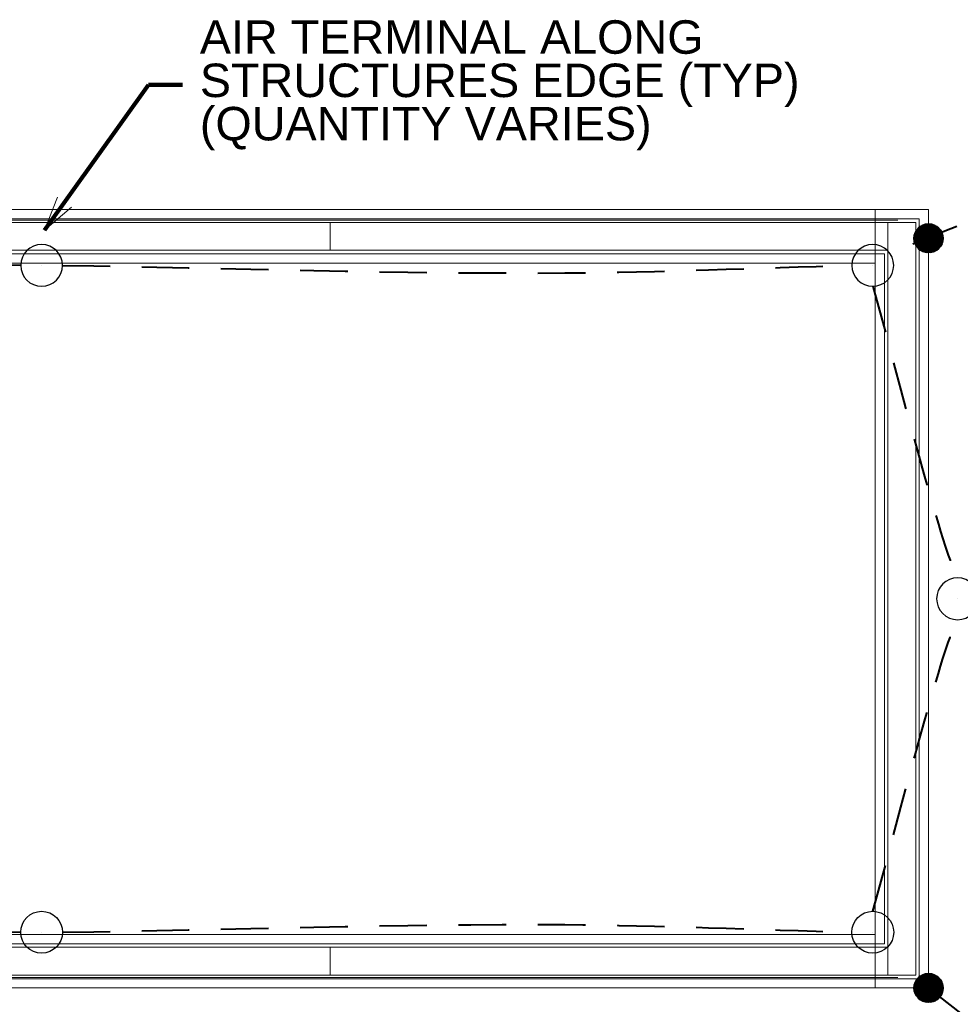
# Model space of a CAD drawing. Header units: inches. Extents: x -8534 to 5423, y -4988 to 1814.
# Tile 9 of 33: x -5790 to -5520, y -1106 to -824. Entities that reach past the tile are written whole.
import ezdxf

# ---------------------------------------------------------------- set-up
doc = ezdxf.new("R2010")
doc.units = ezdxf.units.IN
doc.header["$LTSCALE"] = 200
doc.header["$MEASUREMENT"] = 0
doc.linetypes.add('DGN Style 2', pattern=[0.113678, 0.068207, -0.045471])
for name, color, linetype, lineweight in [('E-DETL-TEXT', 3, 'Continuous', 0), ('E-GRND-CIRC', 4, 'Continuous', 40), ('Imports in Famil', 7, 'Continuous', 0), ('Level 23', 7, 'Continuous', 0), ('Level 44', 7, 'Continuous', 0), ('Object', 7, 'Continuous', 30), ('SC Text', 7, 'Continuous', 0), ('SE Terminal', 7, 'Continuous', 0)]:
    doc.layers.add(name, color=color, linetype=linetype, lineweight=lineweight)
doc.styles.add('Notes_0', font='arial.ttf')
doc.styles.add('Title Block - General', font='arial.ttf', dxfattribs={"height": 0.12})
doc.dimstyles.new('EAST', dxfattribs={"dimtxt": 9.8425, "dimasz": 9.8425, "dimexe": 4.92125, "dimexo": 4.92125, "dimgap": 4.92125, "dimtad": 1, "dimdec": 0, "dimzin": 11, "dimdsep": 46, "dimlunit": 3, "dimtxsty": 'Notes_0', "dimblk": 'TerminatorOpen_0.5', "dimcen": 0.09, "dimclrd": 1, "dimadec": 4, "dimazin": 3, "dimtfac": 1, "dimtdec": 0, "dimtofl": 0, "dimtmove": 0, "dimatfit": 1, "dimldrblk": 'TerminatorOpen_0.5', "dimfxl": 1, "dimfrac": 2, "dimtolj": 1, "dimtzin": 11, "dimlwd": 30, "dimarcsym": 0})

# ---------------------------------------------------------------- blocks, each defined once
blk = doc.blocks.new('TerminatorOpen_0.5')
at = {"color": 0, "linetype": 'ByBlock', "lineweight": -2}
for q in [(-1, 0.25), (-1, 0), (-1, -0.25)]:
    blk.add_line((0, 0), q, dxfattribs=at)
blk = doc.blocks.new('FACE')
at = {"layer": 'Imports in Famil', "color": 6, "linetype": 'Continuous', "lineweight": 0, "extrusion": (1.83691e-16, -1, 0), "elevation": 157.1969, "flags": 128}
blk.add_lwpolyline([(-61.1875, 16), (-61.1875, 7.125), (-60.8125, 7.125), (-60.8125, 10.25), (-58.1875, 10.25), (-58.1875, 0), (61.1875, 0), (61.1875, 8.875), (60.8125, 8.875), (60.8125, 5.75), (58.1875, 5.75), (58.1875, 16), (-61.1875, 16), (-61.1875, 16)], close=True, dxfattribs=at)
blk = doc.blocks.new('FACE_1')
at = {"layer": 'Imports in Famil', "color": 6, "linetype": 'Continuous', "lineweight": 0, "extrusion": (-1.83691e-16, 1, 0), "elevation": 168.8031, "flags": 128}
blk.add_lwpolyline([(-58.1875, 5.75), (-60.8125, 5.75), (-60.8125, 8.875), (-61.1875, 8.875), (-61.1875, 0), (58.1875, 0), (58.1875, 10.25), (60.8125, 10.25), (60.8125, 7.125), (61.1875, 7.125), (61.1875, 16), (-58.1875, 16), (-58.1875, 5.75), (-58.1875, 5.75)], close=True, dxfattribs=at)
blk = doc.blocks.new('FACE_2')
at = {"layer": 'Imports in Famil', "color": 6, "linetype": 'Continuous', "lineweight": 0, "extrusion": (1.83691e-16, -1, 0), "elevation": 157.1969, "flags": 128}
blk.add_lwpolyline([(-61.1875, 16), (-61.1875, 7.125), (-60.8125, 7.125), (-60.8125, 10.25), (-58.1875, 10.25), (-58.1875, 0), (61.1875, 0), (61.1875, 8.875), (60.8125, 8.875), (60.8125, 5.75), (58.1875, 5.75), (58.1875, 16), (-61.1875, 16), (-61.1875, 16)], close=True, dxfattribs=at)
blk = doc.blocks.new('FACE_3')
at = {"layer": 'Imports in Famil', "color": 6, "linetype": 'Continuous', "lineweight": 0, "extrusion": (-1.83691e-16, 1, 0), "elevation": 168.8031, "flags": 128}
blk.add_lwpolyline([(-58.1875, 5.75), (-60.8125, 5.75), (-60.8125, 8.875), (-61.1875, 8.875), (-61.1875, 0), (58.1875, 0), (58.1875, 10.25), (60.8125, 10.25), (60.8125, 7.125), (61.1875, 7.125), (61.1875, 16), (-58.1875, 16), (-58.1875, 5.75), (-58.1875, 5.75)], close=True, dxfattribs=at)
blk = doc.blocks.new('FACE_4')
at = {"layer": 'Imports in Famil', "color": 6, "linetype": 'Continuous', "lineweight": 0, "extrusion": (1.83691e-16, -1, 0), "elevation": 157.1969, "flags": 128}
blk.add_lwpolyline([(-61.1875, 16), (-61.1875, 7.125), (-60.8125, 7.125), (-60.8125, 10.25), (-58.1875, 10.25), (-58.1875, 0), (61.1875, 0), (61.1875, 8.875), (60.8125, 8.875), (60.8125, 5.75), (58.1875, 5.75), (58.1875, 16), (-61.1875, 16), (-61.1875, 16)], close=True, dxfattribs=at)
blk = doc.blocks.new('FACE_5')
at = {"layer": 'Imports in Famil', "color": 6, "linetype": 'Continuous', "lineweight": 0, "extrusion": (-1.83691e-16, 1, 0), "elevation": 168.8031, "flags": 128}
blk.add_lwpolyline([(-58.1875, 5.75), (-60.8125, 5.75), (-60.8125, 8.875), (-61.1875, 8.875), (-61.1875, 0), (58.1875, 0), (58.1875, 10.25), (60.8125, 10.25), (60.8125, 7.125), (61.1875, 7.125), (61.1875, 16), (-58.1875, 16), (-58.1875, 5.75), (-58.1875, 5.75)], close=True, dxfattribs=at)
blk = doc.blocks.new('FACE_6')
at = {"layer": 'Imports in Famil', "color": 6, "linetype": 'Continuous', "lineweight": 0, "extrusion": (1.83691e-16, -1, 0), "elevation": 157.1969, "flags": 128}
blk.add_lwpolyline([(-61.1875, 16), (-61.1875, 7.125), (-60.8125, 7.125), (-60.8125, 10.25), (-58.1875, 10.25), (-58.1875, 0), (61.1875, 0), (61.1875, 8.875), (60.8125, 8.875), (60.8125, 5.75), (58.1875, 5.75), (58.1875, 16), (-61.1875, 16), (-61.1875, 16)], close=True, dxfattribs=at)
blk = doc.blocks.new('FACE_7')
at = {"layer": 'Imports in Famil', "color": 6, "linetype": 'Continuous', "lineweight": 0, "extrusion": (-1.83691e-16, 1, 0), "elevation": 168.8031, "flags": 128}
blk.add_lwpolyline([(-58.1875, 5.75), (-60.8125, 5.75), (-60.8125, 8.875), (-61.1875, 8.875), (-61.1875, 0), (58.1875, 0), (58.1875, 10.25), (60.8125, 10.25), (60.8125, 7.125), (61.1875, 7.125), (61.1875, 16), (-58.1875, 16), (-58.1875, 5.75), (-58.1875, 5.75)], close=True, dxfattribs=at)
blk = doc.blocks.new('E-101 LPS')
at = {"layer": 'E-GRND-CIRC', "linetype": 'Continuous'}
for p, q in [((-5533.11, -886.71), (-5528.93, -882.54)), ((-5533.1, -886.35), (-5529.3, -882.55)), ((-5533.09, -887.05), (-5528.6, -882.56)), ((-5533.05, -885.95), (-5529.7, -882.59)), ((-5533.05, -887.36), (-5528.29, -882.6)), ((-5532.98, -887.65), (-5528, -882.66)), ((-5532.95, -885.49), (-5530.16, -882.7)), ((-5532.9, -887.92), (-5527.73, -882.74)), ((-5532.81, -888.18), (-5527.47, -882.84)), ((-5532.74, -884.93), (-5530.72, -882.91)), ((-5532.7, -888.42), (-5527.22, -882.95)), ((-5532.58, -888.65), (-5526.99, -883.07)), ((-5532.44, -888.87), (-5526.77, -883.2)), ((-5532.3, -889.08), (-5526.56, -883.35)), ((-5532.14, -889.28), (-5526.37, -883.5)), ((-5532.07, -883.91), (-5531.74, -883.58)), ((-5531.97, -889.47), (-5526.18, -883.67)), ((-5531.8, -889.64), (-5526, -883.85)), ((-5531.61, -889.81), (-5525.84, -884.04)), ((-5531.41, -889.96), (-5525.69, -884.24)), ((-5531.2, -890.1), (-5525.54, -884.45)), ((-5530.97, -890.23), (-5525.41, -884.67)), ((-5530.74, -890.35), (-5525.3, -884.91)), ((-5530.49, -890.46), (-5525.19, -885.16)), ((-5530.23, -890.55), (-5525.1, -885.42)), ((-5529.95, -890.62), (-5525.02, -885.7)), ((-5529.65, -890.68), (-5524.96, -885.99)), ((-5529.34, -890.72), (-5524.93, -886.31)), ((-5529, -890.73), (-5524.91, -886.65)), ((-5528.62, -890.71), (-5524.93, -887.02)), ((-5528.21, -890.65), (-5524.99, -887.44)), ((-5527.73, -890.53), (-5525.12, -887.92)), ((-5527.12, -890.27), (-5525.38, -888.53)), ((-5533.11, -1101.82), (-5528.93, -1097.64)), ((-5533.1, -1101.46), (-5529.3, -1097.65)), ((-5533.09, -1102.15), (-5528.6, -1097.66)), ((-5533.05, -1101.06), (-5529.7, -1097.7)), ((-5533.05, -1102.46), (-5528.29, -1097.71)), ((-5532.98, -1102.75), (-5528, -1097.77)), ((-5532.95, -1100.6), (-5530.16, -1097.81)), ((-5532.9, -1103.03), (-5527.73, -1097.85)), ((-5532.81, -1103.29), (-5527.47, -1097.95)), ((-5532.74, -1100.03), (-5530.72, -1098.02)), ((-5532.7, -1103.53), (-5527.22, -1098.05)), ((-5532.58, -1103.76), (-5526.99, -1098.18)), ((-5532.44, -1103.98), (-5526.77, -1098.31)), ((-5532.3, -1104.19), (-5526.56, -1098.46)), ((-5532.14, -1104.39), (-5526.37, -1098.61)), ((-5532.07, -1099.01), (-5531.74, -1098.68)), ((-5531.97, -1104.57), (-5526.18, -1098.78)), ((-5531.8, -1104.75), (-5526, -1098.96)), ((-5531.61, -1104.91), (-5525.84, -1099.15)), ((-5531.41, -1105.07), (-5525.69, -1099.35)), ((-5531.2, -1105.21), (-5525.54, -1099.56)), ((-5530.97, -1105.34), (-5525.41, -1099.78)), ((-5530.74, -1105.46), (-5525.3, -1100.02)), ((-5530.49, -1105.56), (-5525.19, -1100.26)), ((-5530.23, -1105.65), (-5525.1, -1100.53)), ((-5529.95, -1105.73), (-5525.02, -1100.8)), ((-5529.65, -1105.79), (-5524.96, -1101.1)), ((-5529.34, -1105.83), (-5524.93, -1101.42)), ((-5529, -1105.84), (-5524.91, -1101.76)), ((-5528.62, -1105.82), (-5524.93, -1102.13)), ((-5528.21, -1105.76), (-5524.99, -1102.54)), ((-5527.73, -1105.63), (-5525.12, -1103.02)), ((-5527.12, -1105.38), (-5525.38, -1103.63))]:
    blk.add_line(p, q, dxfattribs=at)
for centre in [(-5529.01, -886.63), (-5529.01, -1101.74)]:
    blk.add_circle(centre, 4.1, dxfattribs=at)
at = {"layer": 'E-GRND-CIRC', "linetype": 'DGN Style 2'}
blk.add_open_spline([(-5533.55, -888.25, 0.51), (-5440.38, -847.31, 8.56), (-5351.87, -886.64, 109.99), (-5351.87, -886.64, 109.99)], degree=3, dxfattribs=at)
for points, knots in [([(-5789.51, -894.41, 144), (-5847.51, -893.65, 144), (-5905.51, -892.89, 144), (-5963.5, -892.14, 144), (-5976.89, -891.96, 144), (-5993.55, -890.84, 140.12), (-6003.15, -885.64, 144), (-6008.11, -882.97, 146), (-6013.06, -880.29, 152), (-6018.01, -877.61, 156)], [0, 0, 0, 0, 0.740747, 0.740747, 0.740747, 0.911795, 0.911795, 0.911795, 1, 1, 1, 1]), ([(-5777.51, -894.41, 144), (-5729.46, -895.13, 144), (-5681.4, -896.85, 144), (-5633.35, -896.58, 144), (-5605.9, -896.42, 144), (-5578.46, -895.13, 144), (-5551.01, -894.41, 144)], [0, 0, 0, 0, 0.636417, 0.636417, 0.636417, 1, 1, 1, 1]), ([(-5545.01, -900.41, 144), (-5537.86, -925.93, 144), (-5530.57, -955.73, 134.42), (-5523.55, -976.98, 144), (-5522.58, -979.94, 145.33), (-5521.64, -981.71, 149.33), (-5520.68, -984.07, 152)], [0, 0, 0, 0, 0.877808, 0.877808, 0.877808, 1, 1, 1, 1]), ([(-5545.01, -1079.74, 144), (-5537.86, -1054.22, 144), (-5530.57, -1024.42, 134.42), (-5523.55, -1003.17, 144), (-5522.58, -1000.21, 145.33), (-5521.64, -998.44, 149.33), (-5520.68, -996.07, 152)], [0, 0, 0, 0, 0.877808, 0.877808, 0.877808, 1, 1, 1, 1]), ([(-5777.51, -1085.74, 144), (-5729.46, -1085.02, 144), (-5681.4, -1083.3, 144), (-5633.35, -1083.57, 144), (-5605.9, -1083.73, 144), (-5578.46, -1085.02, 144), (-5551.01, -1085.74, 144)], [0, 0, 0, 0, 0.636417, 0.636417, 0.636417, 1, 1, 1, 1]), ([(-5789.51, -1085.74, 144), (-5847.51, -1086.5, 144), (-5905.51, -1087.26, 144), (-5963.5, -1088.01, 144), (-5976.89, -1088.19, 144), (-5993.55, -1089.31, 140.12), (-6003.15, -1094.5, 144), (-6008.11, -1097.18, 146), (-6013.06, -1099.86, 152), (-6018.01, -1102.54, 156)], [0, 0, 0, 0, 0.740747, 0.740747, 0.740747, 0.911795, 0.911795, 0.911795, 1, 1, 1, 1]), ([(-5529.01, -1101.74), (-5512.63, -1114.63, 26.69), (-5496.25, -1127.51, 53.37), (-5479.87, -1140.4, 80.06), (-5469.55, -1148.52, 96.86), (-5440.29, -1160.95, 84.07), (-5419.84, -1160.11, 90.01), (-5396.92, -1159.17, 96.67), (-5374, -1158.23, 103.33), (-5351.09, -1157.29, 109.99)], [0, 0, 0, 0, 0.428273, 0.428273, 0.428273, 0.697935, 0.697935, 0.697935, 1, 1, 1, 1])]:
    blk.add_open_spline(points, degree=3, knots=knots, dxfattribs=at)
at = {"layer": 'Level 23', "color": 2, "linetype": 'Continuous', "lineweight": 0, "extrusion": (3.53488e-16, 1, 0), "elevation": -882.07, "flags": 128}
blk.add_lwpolyline([(5700.68, -1), (6030.01, -1), (6030.01, 0), (6030.01, 117.33), (6020.68, 117.33), (5700.68, 117.33), (5700.68, -1)], close=True, dxfattribs=at)
at = {"layer": 'Level 23', "color": 2, "linetype": 'Continuous', "lineweight": 0, "extrusion": (-1, 0, 0), "elevation": 5540.68, "flags": 128}
blk.add_lwpolyline([(882.07, -1), (890.07, -1), (1090.07, -1), (1098.07, -1), (1098.07, 117.33), (1090.07, 117.33), (890.07, 117.33), (882.07, 117.33), (882.07, -1)], close=True, dxfattribs=at)
at = {"layer": 'Level 23', "color": 2, "linetype": 'Continuous', "lineweight": 0, "flags": 128}
for points, elevation in [([(-5540.68, -1098.07), (-5540.68, -1090.07), (-5540.68, -890.07), (-5540.68, -882.07), (-5532.68, -882.07), (-5532.68, -1098.07), (-5540.68, -1098.07)], -1), ([(-5540.68, -882.07), (-5540.68, -890.07), (-5540.68, -1090.07), (-5540.68, -1098.07), (-5532.68, -1098.07), (-5532.68, -882.07), (-5540.68, -882.07)], 117.33)]:
    blk.add_lwpolyline(points, close=True, dxfattribs=dict(at, elevation=elevation))
at = {"layer": 'Level 23', "color": 2, "linetype": 'Continuous', "lineweight": 0, "extrusion": (0, 1, 0), "elevation": -1090.07, "flags": 128}
blk.add_lwpolyline([(5700.68, -1), (6020.68, -1), (6020.68, 0), (6020.68, 117.33), (5700.68, 117.33), (5700.68, -1)], close=True, dxfattribs=at)
at = {"layer": 'Level 23', "color": 2, "linetype": 'Continuous', "lineweight": 0}
for points in [[(-6030.01, -882.07, -1), (-5700.68, -882.07, -1), (-5700.68, -890.07, -1), (-6030.01, -890.07, -1)], [(-5540.68, -882.07, -1), (-5700.68, -882.07, -1), (-5700.68, -882.07, 117.33), (-5540.68, -882.07, 117.33)], [(-5700.68, -882.07, -1), (-5540.68, -882.07, -1), (-5540.68, -890.07, -1), (-5700.68, -890.07, -1)], [(-5700.68, -882.07, 117.33), (-5700.68, -882.07, -1), (-5700.68, -890.07, -1), (-5700.68, -890.07, 117.33)], [(-5540.68, -882.07, 117.33), (-5700.68, -882.07, 117.33), (-5700.68, -890.07, 117.33), (-5540.68, -890.07, 117.33)], [(-5700.68, -882.07, -1), (-5700.68, -882.07, 117.33), (-5700.68, -890.07, 117.33), (-5700.68, -890.07, -1)], [(-5540.68, -882.07, -1), (-5540.68, -882.07, 117.33), (-5532.68, -882.07, 117.33), (-5532.68, -882.07, -1)], [(-5540.68, -882.07, 117.33), (-5540.68, -882.07, -1), (-5540.68, -890.07, -1), (-5540.68, -890.07, 117.33)], [(-5540.68, -882.07, -1), (-5540.68, -882.07, 117.33), (-5540.68, -890.07, 117.33), (-5540.68, -890.07, -1)], [(-5540.68, -882.07, -1), (-5540.68, -882.07, 117.33), (-5540.68, -890.07, 117.33), (-5540.68, -890.07, -1)], [(-5532.68, -882.07, -1), (-5532.68, -882.07, 117.33), (-5532.68, -1098.07, 117.33), (-5532.68, -1098.07, -1)], [(-5700.68, -890.07, -1), (-5700.68, -890.07, 117.33), (-6030.01, -890.07, 117.33), (-6030.01, -890.07, -1)], [(-5540.68, -890.07, -1), (-5540.68, -890.07, 117.33), (-5700.68, -890.07, 117.33), (-5700.68, -890.07, -1)], [(-6020.68, -1090.07, -1), (-5700.68, -1090.07, -1), (-5700.68, -1098.07, -1), (-6020.68, -1098.07, -1)], [(-5700.68, -1090.07, 117.33), (-6020.68, -1090.07, 117.33), (-6020.68, -1098.07, 117.33), (-5700.68, -1098.07, 117.33)], [(-5540.68, -1090.07, -1), (-5700.68, -1090.07, -1), (-5700.68, -1090.07, 117.33), (-5540.68, -1090.07, 117.33)], [(-5700.68, -1090.07, -1), (-5540.68, -1090.07, -1), (-5540.68, -1098.07, -1), (-5700.68, -1098.07, -1)], [(-5700.68, -1090.07, 117.33), (-5700.68, -1090.07, -1), (-5700.68, -1098.07, -1), (-5700.68, -1098.07, 117.33)], [(-5540.68, -1090.07, 117.33), (-5700.68, -1090.07, 117.33), (-5700.68, -1098.07, 117.33), (-5540.68, -1098.07, 117.33)], [(-5700.68, -1090.07, -1), (-5700.68, -1090.07, 117.33), (-5700.68, -1098.07, 117.33), (-5700.68, -1098.07, -1)], [(-5540.68, -1090.07, 117.33), (-5540.68, -1090.07, -1), (-5540.68, -1098.07, -1), (-5540.68, -1098.07, 117.33)], [(-5540.68, -1090.07, -1), (-5540.68, -1090.07, 117.33), (-5540.68, -1098.07, 117.33), (-5540.68, -1098.07, -1)], [(-5540.68, -1090.07, -1), (-5540.68, -1090.07, 117.33), (-5540.68, -1098.07, 117.33), (-5540.68, -1098.07, -1)], [(-5700.68, -1098.07, -1), (-5700.68, -1098.07, 117.33), (-6020.68, -1098.07, 117.33), (-6020.68, -1098.07, -1)], [(-5540.68, -1098.07, 117.33), (-6020.68, -1098.07, 117.33), (-6020.68, -1098.07), (-5540.68, -1098.07)], [(-5540.68, -1098.07, -1), (-5540.68, -1098.07, 117.33), (-5700.68, -1098.07, 117.33), (-5700.68, -1098.07, -1)], [(-5540.68, -1098.07, 117.33), (-5540.68, -1098.07, -1), (-5532.68, -1098.07, -1), (-5532.68, -1098.07, 117.33)]]:
    blk.add_3dface(points, dxfattribs=at)
at = {"layer": 'Level 44', "color": 3, "linetype": 'Continuous', "lineweight": 0, "flags": 128}
for points in [[(-5529.01, -1101.74), (-5529.01, -878.41), (-5544.35, -878.41), (-5544.35, -881.07), (-5531.68, -881.07), (-5531.68, -1099.07), (-5544.35, -1099.07), (-5544.35, -1101.74), (-5529.01, -1101.74)], [(-5544.35, -891.07), (-5544.35, -893.74), (-5544.35, -1086.41), (-5544.35, -1089.07), (-5541.68, -1089.07), (-5541.68, -891.07), (-5544.35, -891.07)]]:
    blk.add_lwpolyline(points, close=True, dxfattribs=at)
at = {"layer": 'Level 44', "color": 3, "linetype": 'Continuous', "lineweight": 0, "elevation": -2, "flags": 128}
for points in [[(-6020.68, -891.07), (-5544.35, -891.07), (-5544.35, -881.07), (-6020.68, -881.07), (-6020.68, -891.07), (-6020.68, -891.07)], [(-5541.68, -891.07), (-5541.68, -1089.07), (-5544.35, -1089.07), (-5544.35, -1099.07), (-5531.68, -1099.07), (-5531.68, -881.07), (-5544.35, -881.07), (-5544.35, -891.07), (-5541.68, -891.07), (-5541.68, -891.07)]]:
    blk.add_lwpolyline(points, close=True, dxfattribs=at)
at = {"layer": 'Level 44', "color": 3, "linetype": 'Continuous', "lineweight": 0, "extrusion": (-2.44399e-16, -1, 1.30119e-30), "elevation": 881.07, "flags": 128}
blk.add_lwpolyline([(-6020.68, -2), (-5544.35, -2), (-5544.35, 0), (-6020.68, 0), (-6020.68, -2), (-6020.68, -2)], close=True, dxfattribs=at)
at = {"layer": 'Level 44', "color": 3, "linetype": 'Continuous', "lineweight": 0, "extrusion": (0, -1, 0), "flags": 128}
for points, elevation in [([(-5531.68, -2), (-5531.68, 0), (-5544.35, 0), (-5544.35, -2), (-5531.68, -2), (-5531.68, -2)], 881.07), ([(-6025.35, -2), (-5544.35, -2), (-5544.35, 0), (-6025.35, 0), (-6025.35, -2), (-6025.35, -2)], 1089.07)]:
    blk.add_lwpolyline(points, close=True, dxfattribs=dict(at, elevation=elevation))
at = {"layer": 'Level 44', "color": 3, "linetype": 'Continuous', "lineweight": 0, "extrusion": (-1, 0, 0), "elevation": 5531.68, "flags": 128}
blk.add_lwpolyline([(881.07, -2), (1099.07, -2), (1099.07, 0), (881.07, 0), (881.07, -2), (881.07, -2)], close=True, dxfattribs=at)
at = {"layer": 'Level 44', "color": 3, "linetype": 'Continuous', "lineweight": 0, "extrusion": (2.44399e-16, 1, 0), "elevation": -891.07, "flags": 128}
blk.add_lwpolyline([(5544.35, -2), (6020.68, -2), (6020.68, 0), (5544.35, 0), (5544.35, -2), (5544.35, -2)], close=True, dxfattribs=at)
at = {"layer": 'Level 44', "color": 3, "linetype": 'Continuous', "lineweight": 0, "extrusion": (0, 1, 0), "flags": 128}
for points, elevation in [([(5541.68, 0), (5541.68, -2), (5544.35, -2), (5544.35, 0), (5541.68, 0), (5541.68, 0)], -891.07), ([(5544.35, -2), (6025.35, -2), (6025.35, 0), (5544.33, -2), (5544.35, -2), (5544.35, -2)], -1099.07), ([(5531.68, 0), (5531.68, -2), (5544.35, -2), (5544.35, 0), (5531.68, 0), (5531.68, 0)], -1099.07)]:
    blk.add_lwpolyline(points, close=True, dxfattribs=dict(at, elevation=elevation))
at = {"layer": 'Level 44', "color": 3, "linetype": 'Continuous', "lineweight": 0, "extrusion": (1, 0, 0), "elevation": -5541.68, "flags": 128}
blk.add_lwpolyline([(-1089.07, 0), (-1089.07, -2), (-891.07, -2), (-891.07, 0), (-1089.07, 0), (-1089.07, 0)], close=True, dxfattribs=at)
at = {"layer": 'Level 44', "color": 3, "linetype": 'Continuous', "lineweight": 0}
for points in [[(-5544.35, -878.41), (-6020.68, -878.41), (-6020.68, -881.07), (-5544.35, -881.07)], [(-6020.68, -893.74), (-5544.35, -893.74), (-5544.35, -891.07), (-6020.68, -891.07)], [(-5544.35, -1086.41), (-6025.35, -1086.41), (-6025.35, -1089.07), (-5544.35, -1089.07)], [(-6025.35, -1099.07, -2), (-5544.35, -1099.07, -2), (-5544.35, -1089.07, -2), (-6025.35, -1089.07, -2)], [(-5541.68, -1089.07, -2), (-5541.68, -1089.07), (-5544.35, -1089.07), (-5544.35, -1089.07, -2)], [(-6025.35, -1101.74), (-5544.35, -1101.74), (-5544.35, -1099.07), (-6025.35, -1099.07)]]:
    blk.add_3dface(points, dxfattribs=at)
at = {"layer": 'Object', "color": 4, "linetype": 'Continuous', "lineweight": 30, "extrusion": (0, 0, -1)}
for centre in [(5783.51, -894.41, -144), (5545.01, -894.41, -144), (5520.68, -990.07, -152)]:
    blk.add_circle(centre, 6, dxfattribs=at)
at = {"layer": 'Object', "color": 4, "linetype": 'Continuous', "lineweight": 30}
for centre in [(-5783.51, -1085.74, 144), (-5545.01, -1085.74, 144)]:
    blk.add_circle(centre, 6, dxfattribs=at)
at = {"layer": 'SE Terminal', "color": 4, "linetype": 'Continuous', "lineweight": 30}
for p, q in [((-5783.51, -894.41, 144), (-5783.51, -894.41, 160)), ((-5545.01, -894.41, 144), (-5545.01, -894.41, 160)), ((-5520.68, -990.07, 152), (-5520.68, -990.07, 168)), ((-5783.51, -1085.74, 144), (-5783.51, -1085.74, 160)), ((-5545.01, -1085.74, 144), (-5545.01, -1085.74, 160))]:
    blk.add_line(p, q, dxfattribs=at)
at = {"layer": 'Imports in Famil', "color": 6, "linetype": 'Continuous', "lineweight": 0, "xscale": 0.6666666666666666, "yscale": 0.6666666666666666, "zscale": 0.6666666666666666}
for name, p in [('FACE_7', (-5817.39, -993.94, 117.33)), ('FACE_5', (-5737.8, -993.94, 117.33)), ('FACE_3', (-5658.22, -993.94, 117.33)), ('FACE_1', (-5578.64, -993.94, 117.33)), ('FACE_6', (-5817.39, -993.94, 117.33)), ('FACE_4', (-5737.8, -993.94, 117.33)), ('FACE_2', (-5658.22, -993.94, 117.33)), ('FACE', (-5578.64, -993.94, 117.33))]:
    blk.add_blockref(name, p, dxfattribs=at)
at = {"layer": 'SC Text', "linetype": 'DGN Style 2', "insert": (-5738.11, -824.09, -28.22), "char_height": 9.6, "attachment_point": 1, "line_spacing_factor": 0.776524, "style": 'Title Block - General'}
blk.add_mtext('AIR TERMINAL ALONG\\PSTRUCTURES EDGE (TYP)\\P(QUANTITY VARIES)', dxfattribs=at)
at = {"layer": 'E-DETL-TEXT', "annotation_type": 0, "has_hookline": 1, "hookline_direction": 0, "text_width": 145.11}
blk.add_leader([(-5852.84, -1087.51, 144), (-5816.5, -1118.75, 144), (-5806.66, -1118.75, 144)], dimstyle='EAST', override={"dimtad": 0, "dimclrd": 0, "dimlwd": 65534}, dxfattribs=at)
at = {"layer": 'SC Text', "color": 1, "linetype": 'Continuous', "lineweight": 30, "annotation_type": 0, "has_hookline": 1, "hookline_direction": 0, "text_width": 171.03}
blk.add_leader([(-5782.71, -884.31, -28.22), (-5752.89, -842.64, -28.22), (-5743.05, -842.64, -28.22)], dimstyle='EAST', override={"dimtad": 0, "dimclrd": 0, "dimlwd": 65534}, dxfattribs=at)

msp = doc.modelspace()

# ---------------------------------------------------------------- block references
at = {"color": 7, "linetype": 'Continuous', "lineweight": 0}
msp.add_blockref('E-101 LPS', (0, 0), dxfattribs=at)

doc.saveas('drawing.dxf')
